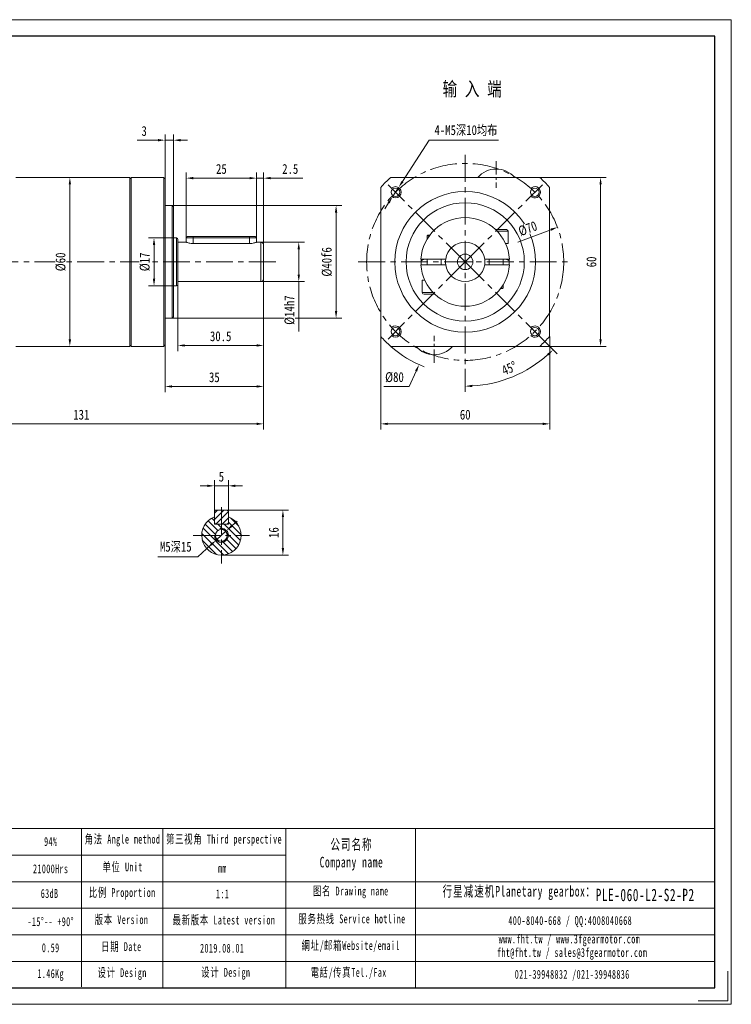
# Model space of a CAD drawing. Header units: millimetres. Extents: x -69 to 425, y -63 to 287.
# Tile 3 of 3: x 172 to 425, y -63 to 287. Entities that reach past the tile are written whole.
import ezdxf

# ---------------------------------------------------------------- set-up
doc = ezdxf.new("R2010")
doc.units = ezdxf.units.MM
doc.header["$LTSCALE"] = 1.5
doc.linetypes.add('CENTER', pattern=[10.16, 6.35, -1.27, 1.27, -1.27])
doc.layers.get('0').update_dxf_attribs({"lineweight": 18})
for name, color, linetype, lineweight in [('1轮廓实线层', 7, 'Continuous', 18), ('3中心线层', 1, 'CENTER', 18), ('5剖面线层', 2, 'Continuous', 18), ('7标注层', 4, 'Continuous', 18), ('SLD-0', 7, 'Continuous', 18)]:
    doc.layers.add(name, color=color, linetype=linetype, lineweight=lineweight)
doc.styles.add('PC_TEXTSTYLE', font='txt', dxfattribs={"width": 0.8})
doc.styles.add('TH_GBDIM', font='txt', dxfattribs={"width": 0.8})
doc.styles.add('标准', font='txt', dxfattribs={"width": 0.667})
doc.dimstyles.new('TH_GBDIM', dxfattribs={"dimtxt": 3.5, "dimasz": 2.5, "dimexe": 2, "dimexo": 0, "dimgap": 1.5, "dimtad": 1, "dimdec": 1, "dimdsep": 46, "dimtxsty": 'TH_GBDIM', "dimcen": 2.5, "dimdle": 5, "dimclrd": 4, "dimclre": 4, "dimclrt": 3, "dimadec": 0, "dimazin": 2, "dimtfac": 0.714286, "dimtdec": 1, "dimtmove": 0, "dimatfit": 3, "dimfxl": 1, "dimtolj": 1, "dimarcsym": 0})

# ---------------------------------------------------------------- blocks, each defined once
blk = doc.blocks.new('*X3')
at = {"layer": '7标注层', "transparency": 16777216}
for points in [[(254.07, 230.77), (254.07, 229.94), (256.57, 230.35)], [(261.57, 230.77), (261.57, 229.94), (259.07, 230.35)]]:
    blk.add_hatch(color=4, dxfattribs=at).paths.add_polyline_path(points, flags=0)
at = {"layer": '7标注层', "color": 4, "transparency": 16777216}
for p, q in [((256.57, 209.2), (256.57, 232.35)), ((259.07, 206.6), (259.07, 232.35)), ((254.07, 230.35), (251.57, 230.35)), ((256.57, 230.35), (259.07, 230.35)), ((261.57, 230.35), (272.94, 230.35))]:
    blk.add_line(p, q, dxfattribs=at)
at = {"layer": '7标注层', "color": 3, "transparency": 16777216, "insert": (268.51, 233.6), "char_height": 3.5, "width": 11.0444, "attachment_point": 5, "style": 'TH_GBDIM'}
blk.add_mtext('2.5', dxfattribs=at)
blk = doc.blocks.new('*X4')
at = {"layer": '7标注层', "transparency": 16777216}
for points in [[(234.07, 230.77), (234.07, 229.94), (231.57, 230.35)], [(254.07, 230.77), (254.07, 229.94), (256.57, 230.35)]]:
    blk.add_hatch(color=4, dxfattribs=at).paths.add_polyline_path(points, flags=0)
at = {"layer": '7标注层', "color": 4, "transparency": 16777216}
for p, q in [((231.57, 209.2), (231.57, 232.35)), ((256.57, 209.2), (256.57, 232.35)), ((234.07, 230.35), (254.07, 230.35))]:
    blk.add_line(p, q, dxfattribs=at)
at = {"layer": '7标注层', "color": 3, "transparency": 16777216, "insert": (244.07, 233.6), "char_height": 3.5, "width": 7.0622, "attachment_point": 5, "style": 'TH_GBDIM'}
blk.add_mtext('25', dxfattribs=at)
blk = doc.blocks.new('*X5')
at = {"layer": '7标注层', "transparency": 16777216}
for points in [[(284.38, 218.1), (285.22, 218.1), (284.8, 220.6)], [(284.38, 183.1), (285.22, 183.1), (284.8, 180.6)]]:
    blk.add_hatch(color=4, dxfattribs=at).paths.add_polyline_path(points, flags=0)
at = {"layer": '7标注层', "color": 4, "transparency": 16777216}
for p, q in [((226.57, 220.6), (286.8, 220.6)), ((284.8, 218.1), (284.8, 183.1)), ((226.57, 180.6), (286.8, 180.6))]:
    blk.add_line(p, q, dxfattribs=at)
at = {"layer": '7标注层', "color": 3, "transparency": 16777216, "insert": (281.55, 200.6), "char_height": 3.5, "width": 19.32, "attachment_point": 5, "rotation": 90, "style": 'TH_GBDIM'}
blk.add_mtext('%%C40f6', dxfattribs=at)
blk = doc.blocks.new('*X6')
at = {"layer": '7标注层', "transparency": 16777216}
for points in [[(221.57, 244.26), (221.57, 243.42), (224.07, 243.84)], [(229.57, 244.26), (229.57, 243.42), (227.07, 243.84)]]:
    blk.add_hatch(color=4, dxfattribs=at).paths.add_polyline_path(points, flags=0)
at = {"layer": '7标注层', "color": 4, "transparency": 16777216}
for p, q in [((224.07, 230.1), (224.07, 245.84)), ((227.07, 220.1), (227.07, 245.84)), ((221.57, 243.84), (214.21, 243.84)), ((227.07, 243.84), (224.07, 243.84)), ((229.57, 243.84), (232.07, 243.84))]:
    blk.add_line(p, q, dxfattribs=at)
at = {"layer": '7标注层', "color": 3, "transparency": 16777216, "insert": (216.64, 247.09), "char_height": 3.5, "width": 3.0178, "attachment_point": 5, "style": 'TH_GBDIM'}
blk.add_mtext('3', dxfattribs=at)
blk = doc.blocks.new('*X7')
at = {"layer": '7标注层', "transparency": 16777216}
for points in [[(231.07, 171.33), (231.07, 170.5), (228.57, 170.91)], [(256.57, 171.33), (256.57, 170.5), (259.07, 170.91)]]:
    blk.add_hatch(color=4, dxfattribs=at).paths.add_polyline_path(points, flags=0)
at = {"layer": '7标注层', "color": 4, "transparency": 16777216}
for p, q in [((228.57, 192.6), (228.57, 168.91)), ((259.07, 194.6), (259.07, 168.91)), ((256.57, 170.91), (231.07, 170.91))]:
    blk.add_line(p, q, dxfattribs=at)
at = {"layer": '7标注层', "color": 3, "transparency": 16777216, "insert": (243.82, 174.16), "char_height": 3.5, "width": 14.9644, "attachment_point": 5, "style": 'TH_GBDIM'}
blk.add_mtext('30.5', dxfattribs=at)
blk = doc.blocks.new('*X8')
at = {"layer": '7标注层', "transparency": 16777216}
for points in [[(226.57, 156.76), (226.57, 155.93), (224.07, 156.35)], [(256.57, 156.76), (256.57, 155.93), (259.07, 156.35)]]:
    blk.add_hatch(color=4, dxfattribs=at).paths.add_polyline_path(points, flags=0)
at = {"layer": '7标注层', "color": 4, "transparency": 16777216}
for p, q in [((259.07, 194.6), (259.07, 154.35)), ((224.07, 171.1), (224.07, 154.35)), ((256.57, 156.35), (226.57, 156.35))]:
    blk.add_line(p, q, dxfattribs=at)
at = {"layer": '7标注层', "color": 3, "transparency": 16777216, "insert": (241.57, 159.6), "char_height": 3.5, "width": 7, "attachment_point": 5, "style": 'TH_GBDIM'}
blk.add_mtext('35', dxfattribs=at)
blk = doc.blocks.new('*X10')
at = {"layer": '7标注层', "transparency": 16777216}
for points in [[(132.07, 143.48), (132.07, 142.64), (129.57, 143.06)], [(256.57, 143.48), (256.57, 142.64), (259.07, 143.06)]]:
    blk.add_hatch(color=4, dxfattribs=at).paths.add_polyline_path(points, flags=0)
at = {"layer": '7标注层', "color": 4, "transparency": 16777216}
for p, q in [((129.57, 170.6), (129.57, 141.06)), ((259.07, 168.91), (259.07, 141.06)), ((132.07, 143.06), (256.57, 143.06))]:
    blk.add_line(p, q, dxfattribs=at)
at = {"layer": '7标注层', "color": 3, "transparency": 16777216, "insert": (194.32, 146.31), "char_height": 3.5, "width": 10.2356, "attachment_point": 5, "style": 'TH_GBDIM'}
blk.add_mtext('131', dxfattribs=at)
blk = doc.blocks.new('*X14')
at = {"layer": '7标注层', "transparency": 16777216}
for points in [[(239.07, 121.47), (239.07, 120.63), (241.57, 121.05)], [(249.07, 121.47), (249.07, 120.63), (246.57, 121.05)]]:
    blk.add_hatch(color=4, dxfattribs=at).paths.add_polyline_path(points, flags=0)
at = {"layer": '7标注层', "color": 4, "transparency": 16777216}
for p, q in [((241.57, 112.04), (241.57, 123.05)), ((246.57, 112.04), (246.57, 123.05)), ((239.07, 121.05), (236.57, 121.05)), ((241.57, 121.05), (246.57, 121.05)), ((249.07, 121.05), (251.57, 121.05))]:
    blk.add_line(p, q, dxfattribs=at)
at = {"layer": '7标注层', "color": 3, "transparency": 16777216, "insert": (244.07, 124.3), "char_height": 3.5, "width": 3.0178, "attachment_point": 5, "style": 'TH_GBDIM'}
blk.add_mtext('5', dxfattribs=at)
blk = doc.blocks.new('*X15')
at = {"layer": '7标注层', "transparency": 16777216}
for points in [[(265.5, 109.94), (266.33, 109.94), (265.92, 112.44)], [(265.5, 98.94), (266.33, 98.94), (265.92, 96.44)]]:
    blk.add_hatch(color=4, dxfattribs=at).paths.add_polyline_path(points, flags=0)
at = {"layer": '7标注层', "color": 4, "transparency": 16777216}
for p, q in [((246.17, 112.44), (267.92, 112.44)), ((265.92, 109.94), (265.92, 98.94)), ((244.07, 96.44), (267.92, 96.44))]:
    blk.add_line(p, q, dxfattribs=at)
at = {"layer": '7标注层', "color": 3, "transparency": 16777216, "insert": (262.67, 104.44), "char_height": 3.5, "width": 6.8833, "attachment_point": 5, "rotation": 90, "style": 'TH_GBDIM'}
blk.add_mtext('16', dxfattribs=at)
blk = doc.blocks.new('*X16')
at = {"layer": '7标注层', "transparency": 16777216}
for points in [[(247.49, 107.12), (248.05, 106.5), (245.92, 105.13)], [(240.09, 100.39), (240.65, 99.77), (242.22, 101.76)]]:
    blk.add_hatch(color=4, dxfattribs=at).paths.add_polyline_path(points, flags=0)
at = {"layer": '7标注层', "color": 4, "transparency": 16777216}
for p, q in [((247.77, 106.81), (249.62, 108.49)), ((245.92, 105.13), (242.22, 101.76)), ((235.74, 95.86), (240.37, 100.08)), ((221.53, 95.86), (235.74, 95.86))]:
    blk.add_line(p, q, dxfattribs=at)
at = {"layer": '7标注层', "color": 3, "transparency": 16777216, "insert": (227.88, 99.24), "char_height": 3.5, "width": 23.3022, "attachment_point": 5, "style": 'TH_GBDIM'}
blk.add_mtext('M5深15', dxfattribs=at)
blk = doc.blocks.new('*X17')
at = {"layer": '7标注层', "transparency": 16777216}
for points in [[(303.16, 143.48), (303.16, 142.64), (300.66, 143.06)], [(358.16, 143.48), (358.16, 142.64), (360.66, 143.06)]]:
    blk.add_hatch(color=4, dxfattribs=at).paths.add_polyline_path(points, flags=0)
at = {"layer": '7标注层', "color": 4, "transparency": 16777216}
for p, q in [((300.66, 174.14), (300.66, 141.06)), ((360.66, 174.14), (360.66, 141.06)), ((303.16, 143.06), (358.16, 143.06))]:
    blk.add_line(p, q, dxfattribs=at)
at = {"layer": '7标注层', "color": 3, "transparency": 16777216, "insert": (330.66, 146.31), "char_height": 3.5, "width": 7.1867, "attachment_point": 5, "style": 'TH_GBDIM'}
blk.add_mtext('60', dxfattribs=at)
blk = doc.blocks.new('*X18')
at = {"layer": '7标注层', "transparency": 16777216}
for points in [[(378.32, 228.1), (379.15, 228.1), (378.74, 230.6)], [(378.32, 173.1), (379.15, 173.1), (378.74, 170.6)]]:
    blk.add_hatch(color=4, dxfattribs=at).paths.add_polyline_path(points, flags=0)
at = {"layer": '7标注层', "color": 4, "transparency": 16777216}
for p, q in [((357.11, 230.6), (380.74, 230.6)), ((378.74, 173.1), (378.74, 228.1)), ((357.11, 170.6), (380.74, 170.6))]:
    blk.add_line(p, q, dxfattribs=at)
at = {"layer": '7标注层', "color": 3, "transparency": 16777216, "insert": (375.49, 200.6), "char_height": 3.5, "width": 7.1867, "attachment_point": 5, "rotation": 90, "style": 'TH_GBDIM'}
blk.add_mtext('60', dxfattribs=at)
blk = doc.blocks.new('*X19')
at = {"layer": '7标注层', "transparency": 16777216}
for points in [[(308.01, 229.35), (308.71, 228.89), (307, 227.02)], [(303.11, 221.8), (303.81, 221.34), (304.82, 223.67)]]:
    blk.add_hatch(color=4, dxfattribs=at).paths.add_polyline_path(points, flags=0)
at = {"layer": '7标注层', "color": 4, "transparency": 16777216}
for p, q in [((317.91, 243.84), (308.36, 229.12)), ((342.46, 243.84), (317.91, 243.84)), ((304.82, 223.67), (307, 227.02)), ((303.46, 221.57), (302.1, 219.47))]:
    blk.add_line(p, q, dxfattribs=at)
at = {"layer": '7标注层', "color": 3, "transparency": 16777216, "insert": (330.93, 247.22), "char_height": 3.5, "width": 47.1022, "attachment_point": 5, "style": 'TH_GBDIM'}
blk.add_mtext('4-M5深10均布', dxfattribs=at)
blk = doc.blocks.new('*X24')
at = {"layer": '7标注层', "transparency": 16777216}
blk.add_hatch(color=4, dxfattribs=at).paths.add_polyline_path([(312.86, 162), (313.62, 161.66), (314.26, 164.11)], flags=0)
at = {"layer": '7标注层', "color": 4, "transparency": 16777216}
for p, q in [((330.66, 198.1), (330.66, 203.1)), ((328.16, 200.6), (333.16, 200.6)), ((310.78, 156.35), (313.24, 161.83)), ((301.81, 156.35), (310.78, 156.35))]:
    blk.add_line(p, q, dxfattribs=at)
blk.add_arc((330.66, 200.6), 40, 228.5904, 248.6725, dxfattribs=at)
at = {"layer": '7标注层', "color": 3, "transparency": 16777216, "insert": (305.54, 159.6), "char_height": 3.5, "width": 11.3867, "attachment_point": 5, "style": 'TH_GBDIM'}
blk.add_mtext('%%C80', dxfattribs=at)
blk = doc.blocks.new('*X26')
at = {"transparency": 16777216}
for points in [[(359.77, 167.96), (360.34, 167.36), (361.88, 169.38)], [(333.17, 156.1), (333.14, 156.93), (330.66, 156.44)]]:
    blk.add_hatch(color=4, dxfattribs=at).paths.add_polyline_path(points, flags=0)
at = {"color": 4, "transparency": 16777216}
for p, q in [((358.06, 173.19), (363.29, 167.96)), ((330.66, 162.6), (330.66, 154.44))]:
    blk.add_line(p, q, dxfattribs=at)
blk.add_arc((330.66, 200.6), 44.15, 273.2447, 311.7553, dxfattribs=at)
at = {"color": 3, "transparency": 16777216, "insert": (346.31, 162.81), "char_height": 3.5, "width": 12.5704, "attachment_point": 5, "rotation": 22.5, "style": 'TH_GBDIM'}
blk.add_mtext('45%%D', dxfattribs=at)
blk = doc.blocks.new('*X27')
at = {"layer": '7标注层', "transparency": 16777216}
blk.add_hatch(color=4, dxfattribs=at).paths.add_polyline_path([(360.93, 212.42), (361.22, 211.64), (363.42, 212.91)], flags=0)
at = {"layer": '7标注层', "color": 4, "transparency": 16777216}
blk.add_line((349.31, 207.61), (361.08, 212.03), dxfattribs=at)
at = {"layer": '7标注层', "color": 3, "transparency": 16777216, "insert": (352.88, 212.42), "char_height": 3.5, "width": 13.0804, "attachment_point": 5, "rotation": 20.5997, "style": 'TH_GBDIM'}
blk.add_mtext('%%C70', dxfattribs=at)
blk = doc.blocks.new('*X28')
at = {"layer": '7标注层', "transparency": 16777216}
for points in [[(219.72, 206.6), (220.56, 206.6), (220.14, 209.1)], [(219.72, 194.6), (220.56, 194.6), (220.14, 192.1)]]:
    blk.add_hatch(color=4, dxfattribs=at).paths.add_polyline_path(points, flags=0)
at = {"layer": '7标注层', "color": 4, "transparency": 16777216}
for p, q in [((227.07, 209.1), (218.14, 209.1)), ((220.14, 206.6), (220.14, 194.6)), ((227.07, 192.1), (218.14, 192.1))]:
    blk.add_line(p, q, dxfattribs=at)
at = {"layer": '7标注层', "color": 3, "transparency": 16777216, "insert": (216.89, 200.6), "char_height": 3.5, "width": 11.3244, "attachment_point": 5, "rotation": 90, "style": 'TH_GBDIM'}
blk.add_mtext('%%C17', dxfattribs=at)
blk = doc.blocks.new('*X29')
at = {"layer": '7标注层', "transparency": 16777216}
for points in [[(189.83, 228.1), (190.67, 228.1), (190.25, 230.6)], [(189.83, 173.1), (190.67, 173.1), (190.25, 170.6)]]:
    blk.add_hatch(color=4, dxfattribs=at).paths.add_polyline_path(points, flags=0)
at = {"layer": '7标注层', "color": 4, "transparency": 16777216}
for p, q in [((189.38, 230.6), (192.25, 230.6)), ((190.25, 228.1), (190.25, 173.1)), ((189.38, 170.6), (192.25, 170.6))]:
    blk.add_line(p, q, dxfattribs=at)
at = {"layer": '7标注层', "color": 3, "transparency": 16777216, "insert": (187, 200.6), "char_height": 3.5, "width": 11.3867, "attachment_point": 5, "rotation": 90, "style": 'TH_GBDIM'}
blk.add_mtext('%%C60', dxfattribs=at)
blk = doc.blocks.new('*X31')
at = {"layer": '7标注层', "transparency": 16777216}
for points in [[(271.13, 205.1), (271.97, 205.1), (271.55, 207.6)], [(271.13, 196.1), (271.97, 196.1), (271.55, 193.6)]]:
    blk.add_hatch(color=4, dxfattribs=at).paths.add_polyline_path(points, flags=0)
at = {"layer": '7标注层', "color": 4, "transparency": 16777216}
for p, q in [((258.07, 207.6), (273.55, 207.6)), ((271.55, 205.1), (271.55, 196.1)), ((258.07, 193.6), (273.55, 193.6)), ((271.55, 193.6), (271.55, 175.83))]:
    blk.add_line(p, q, dxfattribs=at)
at = {"layer": '7标注层', "color": 3, "transparency": 16777216, "insert": (268.3, 183.46), "char_height": 3.5, "width": 19.2889, "attachment_point": 5, "rotation": 90, "style": 'TH_GBDIM'}
blk.add_mtext('%%C14h7', dxfattribs=at)

msp = doc.modelspace()

# ---------------------------------------------------------------- hatches: boundary and pattern name
at = {"layer": '5剖面线层'}
h = msp.add_hatch(dxfattribs=at)
h.set_pattern_fill('ANSI31', color=256, style=0, pattern_type=0)
h.set_pattern_definition([(45, (0, 0), (-1.122532, 1.122532), [])])
h.paths.add_polyline_path([(246.572642, 109.982622), (246.572642, 112.044273), (246.172642, 112.444273), (244.072642, 112.444273), (244.072642, 107.444273), (246.172642, 107.444273), (246.572642, 107.844273)], flags=0)
h.paths.add_polyline_path([(244.072642, 112.444273), (241.972642, 112.444273), (241.572642, 112.044273), (241.572642, 107.844273), (241.972642, 107.444273), (244.072642, 107.444273)], flags=0)
h = msp.add_hatch(dxfattribs=at)
h.set_pattern_fill('ANSI31', color=256, style=0, pattern_type=0)
h.set_pattern_definition([(135, (0, 0), (-1.122532, -1.122532), [])])
edge = h.paths.add_edge_path(flags=0)
edge.add_line((244.072642, 107.444273), (241.572642, 107.444273))
edge.add_line((241.572642, 107.444273), (241.572642, 109.982622))
edge.add_arc((244.072642, 103.444273), 7, 110.92483202, 180.0000004)
edge.add_line((237.072642, 103.444273), (241.972642, 103.444273))
edge.add_arc((244.072642, 103.444273), 2.1, 90.00000034, 179.99999966, ccw=False)
edge.add_line((244.072642, 105.544273), (244.072642, 107.444273))
edge = h.paths.add_edge_path(flags=0)
edge.add_line((246.572642, 109.982622), (246.572642, 107.444273))
edge.add_line((246.572642, 107.444273), (244.072642, 107.444273))
edge.add_line((244.072642, 107.444273), (244.072642, 105.944273))
edge.add_arc((244.072642, 103.444273), 2.5, 0, 89.99999966, ccw=False)
edge.add_line((246.572642, 103.444273), (251.072642, 103.444273))
edge.add_arc((244.072642, 103.444273), 7, 359.9999996, 429.07516838)
edge = h.paths.add_edge_path(flags=0)
edge.add_line((251.072642, 103.444273), (246.572642, 103.444273))
edge.add_arc((244.072642, 103.444273), 2.5, 270.00000034, 359.99999966, ccw=False)
edge.add_line((244.072642, 100.944273), (244.072642, 96.444273))
edge.add_arc((244.072642, 103.444273), 7, 270.00000034, 360)
edge = h.paths.add_edge_path(flags=0)
edge.add_arc((244.072642, 103.444273), 2.5, 180, 269.99999966, ccw=False)
edge.add_line((241.572642, 103.444273), (237.072642, 103.444273))
edge.add_arc((244.072642, 103.444273), 7, 180.00000034, 269.99999966)
edge.add_line((244.072642, 96.444273), (244.072642, 100.944273))
edge = h.paths.add_edge_path(flags=0)
edge.add_line((241.972642, 103.444273), (241.572642, 103.444273))
edge.add_arc((244.072642, 103.444273), 2.5, 180.00000034, 269.99999966)
edge.add_line((244.072642, 100.944273), (244.072642, 101.344273))
edge.add_arc((244.072642, 103.444273), 2.1, 180, 269.99999966, ccw=False)
edge = h.paths.add_edge_path(flags=0)
edge.add_line((246.572642, 103.444273), (246.172642, 103.444273))
edge.add_arc((244.072642, 103.444273), 2.1, 270.00000034, 359.99999966, ccw=False)
edge.add_line((244.072642, 101.344273), (244.072642, 100.944273))
edge.add_arc((244.072642, 103.444273), 2.5, 270.00000034, 360)
edge = h.paths.add_edge_path(flags=0)
edge.add_line((244.072642, 105.944273), (244.072642, 105.544273))
edge.add_arc((244.072642, 103.444273), 2.1, 0, 89.99999966, ccw=False)
edge.add_line((246.172642, 103.444273), (246.572642, 103.444273))
edge.add_arc((244.072642, 103.444273), 2.5, 0.00000034, 89.99999966)

# ---------------------------------------------------------------- linework, layer by layer
at = {"color": 7, "linetype": 'Continuous', "lineweight": 15}
for p, q in [((341.67492, 233.595578), (341.636438, 233.595578)), ((211.572642, 230.595556), (211.572642, 170.595556)), ((212.072642, 230.595556), (212.072642, 170.595556)), ((223.572642, 170.595556), (223.572642, 230.595556)), ((224.072642, 230.095556), (224.072642, 171.095556)), ((357.113192, 230.595556), (304.198166, 230.595556)), ((300.655679, 227.053069), (300.655679, 174.138043)), ((360.655679, 174.138043), (360.655679, 227.053069)), ((226.572642, 180.595556), (226.572642, 220.595556)), ((227.072642, 220.095556), (227.072642, 181.095556)), ((297.655657, 211.614797), (297.655657, 211.576315)), ((317.155679, 209.895556), (317.155679, 208.708046)), ((317.944562, 209.895556), (317.155679, 209.895556)), ((317.355679, 210.095556), (318.093334, 210.095556)), ((341.4173, 212.095556), (343.468179, 212.095556)), ((343.780679, 211.470556), (342.048522, 211.470556)), ((343.468179, 212.095556), (345.280679, 212.095556)), ((345.905679, 211.470556), (343.780679, 211.470556)), ((345.905679, 211.470556), (345.905679, 207.095556)), ((228.072642, 200.595556), (228.072642, 209.095556)), ((228.572642, 208.595556), (228.572642, 200.595556)), ((231.572642, 209.195556), (231.572642, 207.595556)), ((234.072642, 209.195556), (231.572642, 209.195556)), ((231.972642, 209.595556), (234.072642, 209.595556)), ((234.072642, 209.595556), (254.072642, 209.595556)), ((234.072642, 209.195556), (234.072642, 209.595556)), ((254.072642, 209.195556), (234.072642, 209.195556)), ((234.072642, 209.195556), (234.072642, 207.133904)), ((254.072642, 207.133904), (234.072642, 207.133904)), ((254.072642, 209.595556), (256.172642, 209.595556)), ((254.072642, 209.595556), (254.072642, 209.195556)), ((256.572642, 209.195556), (254.072642, 209.195556)), ((254.072642, 209.195556), (254.072642, 207.133904)), ((256.572642, 209.195556), (256.572642, 207.595556)), ((258.072642, 200.595556), (258.072642, 207.595556)), ((259.072642, 206.595556), (259.072642, 200.595556)), ((345.905679, 207.095556), (345.001846, 207.095556)), ((228.072642, 192.095556), (228.072642, 200.595556)), ((228.572642, 200.595556), (228.572642, 192.595556)), ((258.072642, 193.595556), (258.072642, 200.595556)), ((259.072642, 200.595556), (259.072642, 194.595556)), ((314.989012, 200.595556), (315.02123, 201.599773)), ((315.021063, 199.593942), (314.989012, 200.595556)), ((323.222644, 201.595556), (315.438501, 201.595556)), ((315.438501, 199.595556), (323.222644, 199.595556)), ((317.155679, 201.595556), (317.155679, 199.595556)), ((322.155679, 201.595556), (322.155679, 199.595556)), ((345.872857, 201.595556), (338.088713, 201.595556)), ((338.088713, 199.595556), (345.872857, 199.595556)), ((339.155679, 201.595556), (339.155679, 199.595556)), ((344.155679, 201.595556), (344.155679, 199.595556)), ((315.405679, 194.095556), (315.405679, 189.720556)), ((315.405679, 194.095556), (316.309512, 194.095556)), ((344.155679, 192.483065), (344.155679, 191.295556)), ((315.405679, 189.720556), (317.530679, 189.720556)), ((317.843179, 189.095556), (316.030679, 189.095556)), ((317.530679, 189.720556), (319.262836, 189.720556)), ((319.894057, 189.095556), (317.843179, 189.095556)), ((343.955679, 191.095556), (343.218023, 191.095556)), ((343.366796, 191.295556), (344.155679, 191.295556)), ((363.655701, 189.576315), (363.655701, 189.614797)), ((304.198166, 170.595556), (357.113192, 170.595556)), ((319.636438, 167.595534), (319.67492, 167.595534)), ((241.572642, 112.044273), (241.972642, 112.444273)), ((241.572642, 112.044273), (241.572642, 107.844273)), ((241.972642, 112.444273), (246.172642, 112.444273)), ((246.172642, 112.444273), (246.572642, 112.044273)), ((246.572642, 107.844273), (246.572642, 112.044273)), ((241.572642, 107.444273), (241.572642, 109.982622)), ((246.572642, 109.982622), (246.572642, 107.444273)), ((241.972642, 107.444273), (241.572642, 107.844273)), ((241.572642, 107.444273), (246.572642, 107.444273)), ((241.972642, 107.444273), (246.172642, 107.444273)), ((246.572642, 107.844273), (246.172642, 107.444273))]:
    msp.add_line(p, q, dxfattribs=at)
for centre in [(305.906941, 225.344293), (355.404416, 225.344293), (305.906941, 175.846818), (355.404416, 175.846818)]:
    msp.add_circle(centre, 1.5)
for centre, radius in [((330.655679, 200.595556), 25), ((330.655679, 200.595556), 21), ((330.655679, 200.595556), 2.75), ((330.655679, 200.595556), 2.75), ((244.072642, 103.444273), 2.1)]:
    msp.add_circle(centre, radius, dxfattribs=at)
for centre, radius, start, end in [((341.636438, 225.095578), 8.5, 90, 139.67997746), ((341.67492, 225.095578), 8.5, 40.32002254, 90), ((330.655679, 200.595556), 40, 131.40962211, 138.59037789), ((330.655679, 200.595556), 40, 41.40962211, 48.59037789), ((330.655679, 200.595556), 15.75, 3.64027588, 176.35972412), ((345.280679, 211.470556), 0.625, 0, 90), ((228.072642, 208.595556), 0.5, 0, 90), ((258.072642, 206.595556), 1, 0, 90), ((330.655679, 200.595556), 7, 8.2132107, 171.7867893), ((330.655679, 200.595556), 15.75, 183.64027588, 356.35972412), ((316.45435, 199.4188), 2.125, 70.72896731, 133.43691614), ((330.655679, 200.595556), 7, 171.7867893, 188.2132107), ((330.655679, 200.595556), 7, 188.2132107, 351.7867893), ((330.655679, 200.595556), 7, 351.7867893, 8.2132107), ((344.857008, 199.4188), 2.125, 46.56308386, 109.27103269), ((330.655679, 200.595556), 15.666667, 356.33360965, 3.66260414), ((228.072642, 192.595556), 0.5, 270, 360), ((258.072642, 194.595556), 1, 270, 0), ((316.030679, 189.720556), 0.625, 180, 270), ((330.655679, 200.595556), 40, 221.40962211, 228.59037789), ((330.655679, 200.595556), 40, 311.40962211, 318.59037789), ((319.636438, 176.095534), 8.5, 220.32002254, 270), ((319.67492, 176.095534), 8.5, 270, 319.67997746), ((244.072642, 103.444273), 7, 110.92483243, 69.07516757)]:
    msp.add_arc(centre, radius, start, end, dxfattribs=at)
at = {"color": 4}
for centre, radius, start, end in [((305.906941, 225.344293), 2, 226.63724508, 135), ((355.404416, 225.344293), 2, 225, 136.63724508), ((305.906941, 175.846818), 2, 225, 133.36275492), ((355.404416, 175.846818), 2, 223.36275492, 135), ((244.072642, 103.444273), 2.5, 180, 102.49310125)]:
    msp.add_arc(centre, radius, start, end, dxfattribs=at)
at = {"color": 7, "linetype": 'Continuous', "lineweight": 15}
for points in [[(211.572642, 230.595556), (171.060898, 230.595556)], [(212.072642, 230.595556), (211.572642, 230.095556)], [(223.572642, 230.595556), (212.072642, 230.595556)], [(224.072642, 230.095556), (223.572642, 230.595556)], [(226.572642, 220.595556), (224.072642, 220.595556)], [(227.072642, 220.095556), (226.572642, 220.595556)], [(317.355679, 210.095556), (317.155679, 209.895556)], [(228.072642, 209.095556), (227.072642, 209.095556)], [(231.572642, 207.595556), (228.572642, 207.595556)], [(231.972642, 209.595556), (231.572642, 209.195556)], [(256.572642, 209.195556), (256.172642, 209.595556)], [(258.072642, 207.595556), (256.572642, 207.595556)], [(315.438501, 201.595556), (314.937457, 201.595556)], [(314.937457, 199.595556), (315.438501, 199.595556)], [(323.727476, 201.595556), (323.222644, 201.595556)], [(323.222644, 199.595556), (323.727476, 199.595556)], [(338.088713, 201.595556), (337.583882, 201.595556)], [(337.583882, 199.595556), (338.088713, 199.595556)], [(346.373901, 201.595556), (345.872857, 201.595556)], [(345.872857, 199.595556), (346.373901, 199.595556)], [(228.572642, 193.595556), (258.072642, 193.595556)], [(227.072642, 192.095556), (228.072642, 192.095556)], [(343.955679, 191.095556), (344.155679, 191.295556)], [(224.072642, 180.595556), (226.572642, 180.595556)], [(226.572642, 180.595556), (227.072642, 181.095556)], [(171.060898, 170.595556), (211.572642, 170.595556)], [(211.572642, 171.095556), (212.072642, 170.595556)], [(212.072642, 170.595556), (223.572642, 170.595556)], [(223.572642, 170.595556), (224.072642, 171.095556)]]:
    msp.add_open_spline(points, degree=1, dxfattribs=at)
for points, knots in [([(234.072642, 207.133904), (233.801818, 207.144032), (233.260606, 207.164272), (232.531524, 207.304424), (231.961993, 207.460615), (231.614397, 207.580471), (231.603752, 207.584464), (231.599327, 207.586124)], [0, 0, 0, 0, 0.5188067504, 1.0367802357, 1.5760148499, 2.1313466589, 2.5263022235, 2.5263022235, 2.5263022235, 2.5263022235]), ([(256.545957, 207.586124), (256.553992, 207.588961), (256.591635, 207.60225), (256.395228, 207.532043), (255.973326, 207.398079), (255.315779, 207.238002), (254.637801, 207.144818), (254.211042, 207.136577), (254.072642, 207.133904)], [0, 0, 0, 0, 0.140143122, 0.6564888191, 1.1803093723, 1.7321756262, 2.2938566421, 2.5634395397, 2.5634395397, 2.5634395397, 2.5634395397])]:
    msp.add_open_spline(points, degree=3, knots=knots, dxfattribs=at)
at = {"layer": '3中心线层'}
for p, q in [((330.655679, 238.595556), (330.655679, 162.595556)), ((330.655679, 200.595556), (303.253115, 227.99812)), ((330.655679, 200.595556), (358.058243, 227.99812)), ((263.381481, 200.595556), (123.91972, 200.595556)), ((292.655679, 200.595556), (368.655679, 200.595556)), ((330.655679, 200.595556), (303.253115, 173.192992)), ((330.655679, 200.595556), (358.058243, 173.192992)), ((244.072642, 113.444273), (244.072642, 93.444273)), ((234.072642, 103.444273), (254.072642, 103.444273))]:
    msp.add_line(p, q, dxfattribs=at)
at = {"layer": '3中心线层', "ltscale": 0.5}
for p, q in [((341.67492, 236.422002), (341.67492, 226.852456)), ((319.636438, 164.769109), (319.636438, 174.338656))]:
    msp.add_line(p, q, dxfattribs=at)
at = {"layer": '3中心线层'}
msp.add_circle((330.655679, 200.595556), 35, dxfattribs=at)
at = {"layer": 'SLD-0'}
for p, q in [((-25.788216, -0.724476), (419.275511, -0.724476)), ((194.353178, -0.724476), (194.353178, -56.942189)), ((223.232105, -0.724476), (223.232105, -57.255761)), ((266.998057, -0.724476), (266.998057, -57.255761)), ((312.951979, -0.724476), (312.951979, -57.255761)), ((16.863099, -10.156743), (266.998057, -10.156743)), ((-25.788216, -19.58901), (419.275511, -19.58901)), ((16.863099, -29.021277), (419.275511, -29.021277)), ((16.863099, -38.453544), (419.275511, -38.453544)), ((16.863099, -47.885811), (419.275511, -47.885811))]:
    msp.add_line(p, q, dxfattribs=at)
at = {"layer": 'SLD-0', "color": 3}
msp.add_lwpolyline([(423.986433, -51.367108), (423.986433, -61.966684), (413.386857, -61.966684)], dxfattribs=at)

# ---------------------------------------------------------------- texts
at = {"color": 3, "insert": (322.598407, 264.543067), "char_height": 5, "width": 44.16401681, "attachment_point": 1, "style": 'PC_TEXTSTYLE'}
msp.add_mtext('输 入 端', dxfattribs=at)
at = {"layer": 'SLD-0', "color": 1, "attachment_point": 2, "style": '标准'}
for s, insert, char_height, width in [('\\T1.1;角法 Angle method ', (208.946062, -2.896524), 3.14408899, 40.20876168), ('\\T1.1;第三视角 Third perspective', (245.004799, -2.896524), 3.14408899, 48.18752379), ('\\T1.1;94%', (183.448756, -3.735777), 3.144089, 40.20876168), ('\\T1.1;公司名称\\PCompany name', (290.266474, -4.448153), 3.77290679, 48.84736283), ('\\T1.1;21000Hrs', (183.448756, -13.426207), 3.14408899, 40.20876168), ('\\T1.1;单位 Unit', (208.963485, -12.771193), 3.14408899, 40.20876168), ('\\T1.1;mm', (244.412142, -13.216393), 3.144089, 40.20876168), ('\\T1.1;图名 Drawing name', (290.008578, -21.327715), 3.14408899, 40.20876168), ('\\T1.1;  行星减速机Planetary gearbox：', (347.971828, -21.085187), 3.77290679, 59.33892003), ('\\T1.1;63dB', (183.061573, -22.202477), 3.144089, 20.74728836), ('\\T1.1;比例 Proportion', (208.848256, -21.867945), 3.14408899, 27.07268596), ('\\T1.1;1:1', (244.489608, -22.335175), 3.144089, 40.20876168), ('\\T1.1;\\pxt5;PLE-060-L2-S2-P2', (394.584477, -22.086911), 4.40172459, 29.37690124), ('\\T1.1;版本 Version', (208.589465, -31.496694), 3.14408899, 40.20876168), ('\\T1.1;最新版本 Latest version', (244.979597, -31.633865), 3.14408899, 40.20876168), ('\\T1.1;服务热线 Service hotline', (290.454431, -31.214239), 3.14408899, 44.79642326), ('\\T1.1;-15%%D-- +90%%D', (183.448756, -32.20108), 3.14408899, 26.97086691), ('\\T1.1;400-8040-668 / QQ:4008040668', (367.957415, -31.815001), 3.14408899, 91.54143777), ('\\T1.1;www.fht.tw / www.3fgearmotor.com ', (367.667513, -38.363716), 3.14408899, 91.64448811), ('\\T1.1;0.59', (183.448756, -41.470906), 3.144089, 21.26486339), ('\\T1.1;日期 Date', (208.558119, -41.090667), 3.14408899, 40.20876168), ('\\T1.1;2019.08.01', (244.350157, -41.636981), 3.14408899, 40.20876168), ('\\T1.1;網址/邮箱Website/email', (289.964867, -40.686887), 3.14408899, 46.6288602), ('\\T1.1;\\pxt12;fht@fht.tw / sales@3fgearmotor.com ', (368.625706, -43.151331), 3.14408899, 91.64448811), ('\\T1.1;1.46Kg', (183.448756, -50.665077), 3.14408899, 21.03663956), ('\\T1.1;设计 Design', (208.8165, -50.326448), 3.14408899, 40.20876168), ('\\T1.1;设计 Design', (245.638724, -50.202114), 3.14408899, 40.20876168), ('\\T1.1;電話/传真Tel./Fax', (289.260451, -50.23339), 3.14408899, 47.18966872), ('\\T1.1;021-39948832 /021-39948836 ', (368.658582, -50.920821), 3.14408899, 69.97749933)]:
    msp.add_mtext(s, dxfattribs=dict(at, insert=insert, char_height=char_height, width=width))

# ---------------------------------------------------------------- dimensions: what is measured, and where the dimension line sits
dim = msp.add_angular_dim_2l(base=(347.551592, 159.805213), line1=((330.655679, 238.595556), (330.655679, 162.595556)), line2=((330.655679, 200.595556), (358.058243, 173.192992)), dimstyle='TH_GBDIM', override={"dimtad": 1, "dimtih": 0, "dimtoh": 0, "dimsah": 1, "dimtdec": 0, "dimtzin": 8})
dim.commit()
dim.dimension.update_dxf_attribs({"geometry": '*X26', "text_midpoint": (346.307871, 162.807822)})
at = {"layer": '7标注层'}
for base, p1, p2, picture, middle in [((227.07264, 243.839627), (224.072642, 230.095555), (227.07264, 220.095555), '*X6', (216.639308, 243.839627)), ((256.572644, 230.353162), (259.072642, 206.595556), (256.572644, 209.195556), '*X3', (268.505975, 230.353162)), ((228.572642, 170.912296), (259.072642, 194.595556), (228.572642, 192.595556), '*X7', (243.822642, 170.912296)), ((246.572642, 121.048556), (241.572642, 112.044273), (246.572642, 112.044273), '*X14', (244.072642, 121.048556))]:
    dim = msp.add_linear_dim(base=base, p1=p1, p2=p2, dimstyle='TH_GBDIM', override={"dimdec": 5, "dimsah": 1, "dimtzin": 0}, dxfattribs=at)
    dim.commit()
    dim.dimension.update_dxf_attribs({"geometry": picture, "text_midpoint": middle, "dimtype": 160})
for p1, p2, text, picture, middle in [((304.818312, 223.666531), (306.995571, 227.022055), '4-M5深10均布', '*X19', (317.907785, 243.839627)), ((245.921791, 105.126726), (242.223493, 101.761821), 'M5深15', '*X16', (239.457019, 99.244738))]:
    dim = msp.add_diameter_dim_2p(p1=p1, p2=p2, text=text, dimstyle='TH_GBDIM', override={"dimtoh": 1, "dimdec": 0, "dimpost": '%%C<>', "dimsah": 1, "dimtzin": 0}, dxfattribs=at)
    dim.commit()
    dim.dimension.update_dxf_attribs({"geometry": picture, "text_midpoint": middle, "dimtype": 163})
for base, p1, p2, picture, middle in [((256.572644, 230.353162), (231.572642, 209.195556), (256.572644, 209.195556), '*X4', (244.072643, 233.603162)), ((224.072642, 156.345887), (259.072642, 194.595556), (224.072642, 171.095556), '*X8', (241.572642, 159.595887)), ((360.655679, 143.058557), (300.655679, 174.138043), (360.655679, 174.138043), '*X17', (330.655679, 146.308557))]:
    dim = msp.add_linear_dim(base=base, p1=p1, p2=p2, dimstyle='TH_GBDIM', override={"dimdec": 5, "dimsah": 1, "dimtzin": 0}, dxfattribs=at)
    dim.commit()
    dim.dimension.update_dxf_attribs({"geometry": picture, "text_midpoint": middle})
dim = msp.add_diameter_dim_2p(p1=(347.047713, 237.082556), p2=(314.263645, 164.108555), dimstyle='TH_GBDIM', override={"dimtih": 1, "dimtoh": 1, "dimpost": '%%C<>', "dimsah": 1, "dimtofl": 0, "dimtzin": 0}, dxfattribs=at)
dim.commit()
dim.dimension.update_dxf_attribs({"geometry": '*X24', "text_midpoint": (310.776213, 156.345887), "dimtype": 163})
for base, p1, p2, picture, middle in [((378.736041, 230.595556), (357.113192, 170.595556), (357.113192, 230.595556), '*X18', (378.736041, 200.595556)), ((265.916443, 96.444273), (246.172642, 112.444273), (244.072642, 96.444273), '*X15', (265.916443, 104.444273))]:
    dim = msp.add_linear_dim(base=base, p1=p1, p2=p2, angle=90, dimstyle='TH_GBDIM', override={"dimdec": 5, "dimsah": 1, "dimtzin": 0}, dxfattribs=at)
    dim.commit()
    dim.dimension.update_dxf_attribs({"geometry": picture, "text_midpoint": middle, "dimtype": 160})
dim = msp.add_linear_dim(base=(284.800584, 180.595555), p1=(226.572643, 220.595556), p2=(226.572643, 180.595555), angle=90, text='%%C<>f6', dimstyle='TH_GBDIM', override={"dimdec": 5, "dimsah": 1, "dimtzin": 0}, dxfattribs=at)
dim.commit()
dim.dimension.update_dxf_attribs({"geometry": '*X5', "text_midpoint": (281.550584, 200.595556)})
dim = msp.add_linear_dim(base=(259.072642, 143.058557), p1=(129.572642, 170.595555), p2=(259.072642, 168.912296), text='131', dimstyle='TH_GBDIM', override={"dimdec": 5, "dimsah": 1, "dimtzin": 0}, dxfattribs=at)
dim.commit()
dim.dimension.update_dxf_attribs({"geometry": '*X10', "text_midpoint": (194.322642, 146.308557)})

# ---------------------------------------------------------------- next in the draw order: wipeouts: each hides what was drawn before it
for points in [[(350.073995, 209.283101), (348.701832, 212.93374), (355.691091, 215.560787), (357.063254, 211.910148)], [(188.950455, 196.662222), (185.050455, 196.662222), (185.050455, 204.528889), (188.950455, 204.528889)], [(218.839452, 196.662223), (214.939452, 196.662223), (214.939452, 204.528889), (218.839452, 204.528889)], [(270.2485, 177.128889), (266.3485, 177.128889), (266.3485, 189.795556), (270.2485, 189.795556)]]:
    msp.add_wipeout(points).dxf.layer = '1轮廓实线层'

# ---------------------------------------------------------------- next in the draw order: linework, layer by layer
at = {"layer": 'SLD-0', "color": 3}
msp.add_lwpolyline([(-69.482745, -63.144415), (425.164164, -63.144415), (425.164164, 286.641613), (-69.482745, 286.641613)], close=True, dxfattribs=at)
at = {"layer": 'SLD-0', "color": 3, "lineweight": 25}
msp.add_lwpolyline([(-40.039476, -57.255761), (419.275511, -57.255761), (419.275511, 280.75296), (-40.039476, 280.75296)], close=True, dxfattribs=at)

# ---------------------------------------------------------------- next in the draw order: dimensions: what is measured, and where the dimension line sits
at = {"layer": '7标注层'}
for base, p1, p2, picture, middle in [((190.250455, 170.595555), (189.38219, 230.595556), (189.38219, 170.595555), '*X29', (187.000455, 200.595556)), ((220.139452, 192.095556), (227.07264, 209.095556), (227.07264, 192.095556), '*X28', (216.889452, 200.595556))]:
    dim = msp.add_linear_dim(base=base, p1=p1, p2=p2, angle=90, text='%%C<>', dimstyle='TH_GBDIM', override={"dimdec": 5, "dimsah": 1, "dimtzin": 0}, dxfattribs=at)
    dim.commit()
    dim.dimension.update_dxf_attribs({"geometry": picture, "text_midpoint": middle})
dim = msp.add_diameter_dim_2p(p1=(297.893529, 188.281272), p2=(363.417828, 212.909839), dimstyle='TH_GBDIM', override={"dimdec": 5, "dimpost": '%%C<>', "dimsah": 1, "dimtzin": 0}, dxfattribs=at)
dim.commit()
dim.dimension.update_dxf_attribs({"geometry": '*X27', "text_midpoint": (354.026012, 209.379744), "dimtype": 163})
dim = msp.add_linear_dim(base=(271.5485, 193.595556), p1=(258.072642, 207.595556), p2=(258.07264, 193.595556), angle=90, text='%%C<>h7', dimstyle='TH_GBDIM', override={"dimdec": 5, "dimsah": 1, "dimtzin": 0}, dxfattribs=at)
dim.commit()
dim.dimension.update_dxf_attribs({"geometry": '*X31', "text_midpoint": (271.5485, 183.462222), "dimtype": 160})

doc.saveas('drawing.dxf')
